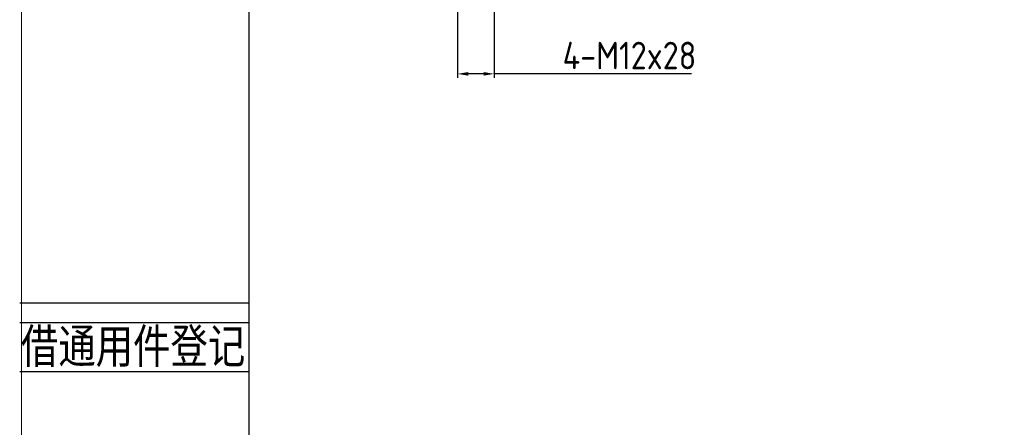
# Model space of a CAD drawing. Header units: millimetres. Extents: x 225 to 1476, y 239 to 1123.
# Tile 2 of 18: x 225 to 548, y 540 to 674. Entities that reach past the tile are written whole.
import ezdxf
from ezdxf.enums import TextEntityAlignment as Align

# ---------------------------------------------------------------- set-up
doc = ezdxf.new("R2010")
doc.units = ezdxf.units.MM
doc.layers.add('2细线层', color=4, linetype='Continuous')
doc.layers.add('6文字层', color=3, linetype='Continuous')
doc.layers.add('图框_外框线', color=7, linetype='Continuous', lineweight=18)
doc.layers.add('标注线', color=3, linetype='Continuous', lineweight=15)
doc.styles.add('宋体', font='txt', dxfattribs={"width": 0.8})
doc.styles.add('工程字', font='gbenor.shx', dxfattribs={"bigfont": 'gbcbig.shx'})
doc.dimstyles.new('ISO-25-1', dxfattribs={"dimtxt": 9, "dimasz": 3.5, "dimexe": 1.25, "dimexo": 1, "dimgap": 1.5, "dimtad": 1, "dimtoh": 1, "dimtxsty": '工程字', "dimcen": 2, "dimadec": 0, "dimazin": 0, "dimtfac": 1, "dimtmove": 0, "dimatfit": 3, "dimfxl": 1, "dimarcsym": 0})

# ---------------------------------------------------------------- blocks, each defined once
blk = doc.blocks.new('*D94')
at = {"layer": 'Defpoints', "color": 0}
for p in [(368.73, 731.83), (380.73, 731.83), (368.73, 656)]:
    blk.add_point(p, dxfattribs=at)
at = {"layer": '标注线', "color": 0, "lineweight": -2}
for p, q in [((368.73, 730.83), (368.73, 654.75)), ((380.73, 730.83), (380.73, 654.75)), ((377.23, 656), (372.23, 656)), ((403.23, 656), (380.73, 656)), ((445.23, 656), (403.23, 656))]:
    blk.add_line(p, q, dxfattribs=at)
at = {"layer": '标注线', "color": 0}
for points in [[(372.23, 656.59), (372.23, 655.42), (368.73, 656)], [(377.23, 655.42), (377.23, 656.59), (380.73, 656)]]:
    blk.add_solid(points, dxfattribs=at)
at = {"layer": '标注线', "color": 0, "insert": (424.98, 662), "char_height": 9, "attachment_point": 5, "style": '工程字'}
blk.add_mtext('4-M12x28', dxfattribs=at)

msp = doc.modelspace()

# ---------------------------------------------------------------- linework, layer by layer
at = {"layer": '2细线层'}
for p, q in [((225.4298, 581.0558), (300.4571, 581.0558)), ((225.4298, 574.6464), (300.4571, 574.6464)), ((225.4298, 558.6229), (300.4571, 558.6229))]:
    msp.add_line(p, q, dxfattribs=at)
at = {"layer": '图框_外框线', "color": 3}
msp.add_lwpolyline([(226.069, 239.2983), (1475.7892, 239.2983), (1475.7892, 1123.0291), (226.069, 1123.0291)], close=True, dxfattribs=at)
at = {"layer": '图框_外框线', "color": 3, "lineweight": 25}
msp.add_lwpolyline([(300.4571, 254.176), (1460.9116, 254.176), (1460.9116, 1108.1515), (300.4571, 1108.1515)], close=True, dxfattribs=at)

# ---------------------------------------------------------------- texts
at = {"layer": '6文字层', "color": 3, "style": '宋体', "width": 0.8}
msp.add_text('借通用件登记', height=11.21647, dxfattribs=at).set_placement((262.5366, 567.0595), align=Align.MIDDLE)

# ---------------------------------------------------------------- dimensions: what is measured, and where the dimension line sits
at = {"layer": '标注线'}
dim = msp.add_linear_dim(base=(368.7342, 656.0018), p1=(380.7342, 731.8345), p2=(368.7342, 731.8345), text='4-M<>x28', dimstyle='ISO-25-1', dxfattribs=at)
dim.commit()
dim.dimension.update_dxf_attribs({"geometry": '*D94', "text_midpoint": (424.9842, 656.0018), "dimtype": 160})

doc.saveas('drawing.dxf')
